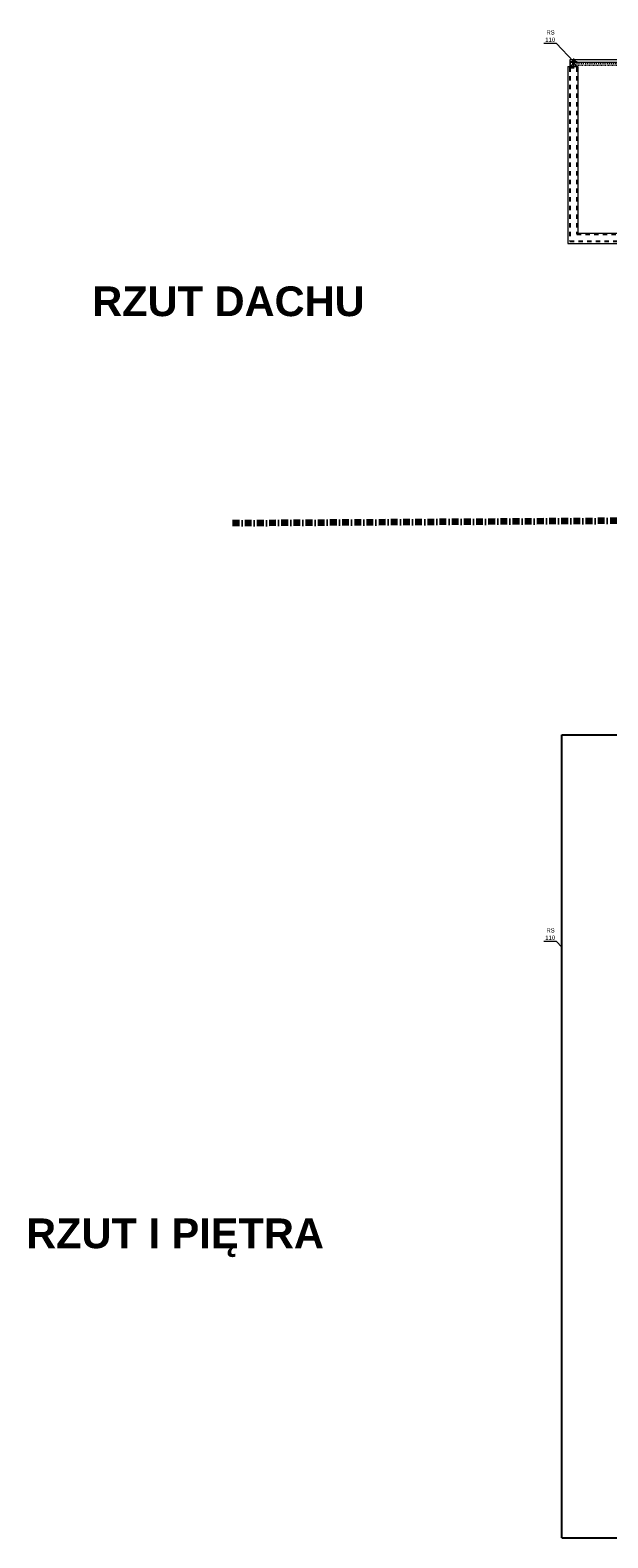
# Model space of a CAD drawing. Extents: x -220425 to -93252, y -20065 to 80294.
# Tile 38 of 103: x -220425 to -199069, y 21409 to 77172. Entities that reach past the tile are written whole.
import ezdxf

# ---------------------------------------------------------------- set-up
doc = ezdxf.new("R2010")
doc.units = 0
doc.header["$MEASUREMENT"] = 0
doc.set_wipeout_variables(frame=1)
for name, pattern in [('Hidden Line', [50, 25, -25]), ('Hidden Line copy', [80, 40, -40]), ('Kreski i kropki', [450, 250, -100, 0, -100]), ('Przerywana', [320, 160, -160])]:
    doc.linetypes.add(name, pattern=pattern)
for name, color, linetype in [('#kan_san-op', 34, 'Continuous'), ('_TABELA', 7, 'Continuous'), ('INWENT RZĘDNE', 7, 'Continuous')]:
    doc.layers.add(name, color=color, linetype=linetype)
for name, color, linetype, lineweight in [('#ks', 34, 'Continuous', 30), ('ARCH TABELA_Nr_Pióra__1', 7, 'Continuous', 25), ('INWENT DACH_Nr_Pióra__5', 7, 'Continuous', 13), ('INWENT KONST. DREWNIANA_Nr_Pióra__20', 1, 'Continuous', 100), ('INWENT RURY SPUSTOWE_Nr_Pióra__21', 7, 'Continuous', 9), ('INWENT.ŚCIANY_Nr_Pióra__1', 7, 'Continuous', 25), ('INWENT.ŚCIANY_Nr_Pióra__21', 7, 'Continuous', 9), ('PODKŁAD', 252, 'Continuous', 35), ('RAMKA', 255, 'Continuous', 35)]:
    doc.layers.add(name, color=color, linetype=linetype, lineweight=lineweight)
doc.styles.add('GENERATED_STYLE_11', font='arialbd.ttf')
doc.styles.add('GENERATED_STYLE_6', font='txt')

# ---------------------------------------------------------------- blocks, each defined once
blk = doc.blocks.new('Koty wysokościowe_17', base_point=(-175372, 65660))
at = {"layer": 'INWENT RURY SPUSTOWE_Nr_Pióra__21', "color": 252, "linetype": 'Continuous', "style": 'GENERATED_STYLE_6'}
for s, p in [('110', (-201384, 73650)), ('RS', (-201342, 73921))]:
    blk.add_text(s, height=160, dxfattribs=at).set_placement(p)
blk = doc.blocks.new('p2')
at = {"layer": 'INWENT DACH_Nr_Pióra__5', "color": 252, "linetype": 'Continuous'}
for q in [(-200472, 72705), (-190912, 72895)]:
    blk.add_line((-200472, 72895), q, dxfattribs=at)
at = {"layer": 'INWENT DACH_Nr_Pióra__5', "color": 252, "linetype": 'Hidden Line'}
for p, q in [((-200212, 72705), (-200212, 72790)), ((-200212, 72790), (-163802, 72790))]:
    blk.add_line(p, q, dxfattribs=at)
at = {"layer": 'INWENT KONST. DREWNIANA_Nr_Pióra__20', "color": 252, "linetype": 'Kreski i kropki', "flags": 128}
blk.add_lwpolyline([(-187936, 56001), (-213027, 55846)], dxfattribs=at)
at = {"layer": 'INWENT RURY SPUSTOWE_Nr_Pióra__21', "color": 252, "linetype": 'Continuous'}
for p, q in [((-201440, 73601), (-200978, 73601)), ((-200978, 73601), (-200322, 72915)), ((-190912, 72990), (-200472, 72990)), ((-200472, 72990), (-200472, 72840)), ((-200202, 72915), (-200442, 72915)), ((-200322, 72795), (-200322, 73035))]:
    blk.add_line(p, q, dxfattribs=at)
at = {"layer": 'INWENT RURY SPUSTOWE_Nr_Pióra__21', "color": 252, "linetype": 'Hidden Line copy'}
for p, q in [((-190912, 72840), (-200472, 72840)), ((-200442, 72790), (-200202, 72790)), ((-200377, 72790), (-200377, 72915)), ((-200322, 72670), (-200322, 72910)), ((-200267, 72790), (-200267, 72915))]:
    blk.add_line(p, q, dxfattribs=at)
at = {"layer": 'INWENT RURY SPUSTOWE_Nr_Pióra__21', "color": 252, "linetype": 'Continuous'}
blk.add_circle((-200322, 72915), 55, dxfattribs=at)
at = {"layer": 'INWENT RURY SPUSTOWE_Nr_Pióra__21', "color": 252, "linetype": 'Hidden Line copy'}
blk.add_circle((-200322, 72790), 55, dxfattribs=at)
at = {"layer": 'INWENT.ŚCIANY_Nr_Pióra__1', "color": 252, "linetype": 'Przerywana'}
for p, q in [((-200472, 72705), (-200212, 72705)), ((-200472, 72705), (-200472, 66275)), ((-200212, 72705), (-200212, 66535)), ((-200212, 66535), (-196992, 66535)), ((-200472, 66275), (-197252, 66275))]:
    blk.add_line(p, q, dxfattribs=at)
at = {"layer": 'INWENT.ŚCIANY_Nr_Pióra__21', "color": 252, "linetype": 'Continuous'}
for p, q in [((-200552, 72745), (-200172, 72745)), ((-200552, 72745), (-200552, 66195)), ((-200172, 72745), (-200172, 66575)), ((-200172, 66575), (-196932, 66575)), ((-200552, 66195), (-197312, 66195))]:
    blk.add_line(p, q, dxfattribs=at)
at = {"layer": 'INWENT RZĘDNE', "color": 252}
blk.add_blockref('Koty wysokościowe_17', (-175372, 65660), dxfattribs=at)
at = {"layer": 'ARCH TABELA_Nr_Pióra__1', "color": 252, "linetype": 'Continuous', "insert": (-218130, 64606), "char_height": 1100, "attachment_point": 1, "style": 'GENERATED_STYLE_11'}
blk.add_mtext('{RZUT DACHU}', dxfattribs=at)
blk = doc.blocks.new('A$C382C6C0C')
at = {"layer": '#ks', "color": 7, "lineweight": -3}
for p, q in [((-248.5, -2909), (-248.5, 61)), ((-248.5, 61), (3951.5, 61)), ((3951.5, -2909), (3951.5, 61)), ((0, -2848), (0, 0)), ((0, 0), (3890.5, 0)), ((3890.5, -2848), (3890.5, 0)), ((0, -2848), (3890.5, -2848)), ((-248.5, -2909), (3951.5, -2909))]:
    blk.add_line(p, q, dxfattribs=at)
blk = doc.blocks.new('A$C689C700D')
at = {"layer": '#ks', "color": 1, "lineweight": 35, "xscale": 10, "yscale": 10, "zscale": 10}
blk.add_blockref('A$C382C6C0C', (-37653, 28364), dxfattribs=at)
blk = doc.blocks.new('A$C68A309A5')
at = {"layer": 'RAMKA'}
blk.add_blockref('A$C689C700D', (3210, -8270), dxfattribs=at)
blk = doc.blocks.new('A$C68B8146D')
at = {"layer": 'INWENT RURY SPUSTOWE_Nr_Pióra__21', "color": 252, "linetype": 'Continuous'}
for p, q in [((-4188, 13491), (-3725, 13491)), ((-3725, 13491), (-3070, 12805)), ((-3070, 12685), (-3070, 12925)), ((-3190, 12805), (-2950, 12805))]:
    blk.add_line(p, q, dxfattribs=at)
blk.add_circle((-3070, 12805), 55, dxfattribs=at)
at = {"layer": 'INWENT.ŚCIANY_Nr_Pióra__1', "color": 252, "linetype": 'Continuous'}
for p, q in [((-3220, 12720), (-3220, 6290)), ((-3220, 12720), (-1170, 12720)), ((-2800, 12300), (-2800, 6710)), ((-1200, 12300), (-2800, 12300)), ((-2800, 6710), (350, 6710)), ((-3220, 6290), (0, 6290))]:
    blk.add_line(p, q, dxfattribs=at)
at = {"layer": 'ARCH TABELA_Nr_Pióra__1', "color": 252, "linetype": 'Continuous', "style": 'GENERATED_STYLE_11'}
blk.add_text('RZUT I PIĘTRA', height=1100, dxfattribs=at).set_placement((-23324, 2136))
at = {"layer": 'INWENT RURY SPUSTOWE_Nr_Pióra__21', "color": 252, "linetype": 'Continuous', "style": 'GENERATED_STYLE_6'}
for s, p in [('RS', (-4090, 13811)), ('110', (-4132, 13540))]:
    blk.add_text(s, height=160, dxfattribs=at).set_placement(p)

msp = doc.modelspace()

# ---------------------------------------------------------------- block references
at = {"layer": 'PODKŁAD'}
for name, p in [('p2', (0, 3088)), ('A$C68B8146D', (-197252, 29985))]:
    msp.add_blockref(name, p, dxfattribs=at)

# ---------------------------------------------------------------- next in the draw order: wipeouts: each hides what was drawn before it
at = {"ltscale": 10}
msp.add_wipeout([(-200770, 51109), (-198285, 50499), (-198285, 22019), (-200770, 21409)], dxfattribs=at).dxf.layer = '#kan_san-op'

# ---------------------------------------------------------------- next in the draw order: block references
at = {"layer": '_TABELA', "color": 7}
msp.add_blockref('A$C68A309A5', (-163842, 30405), dxfattribs=at)

doc.saveas('drawing.dxf')
